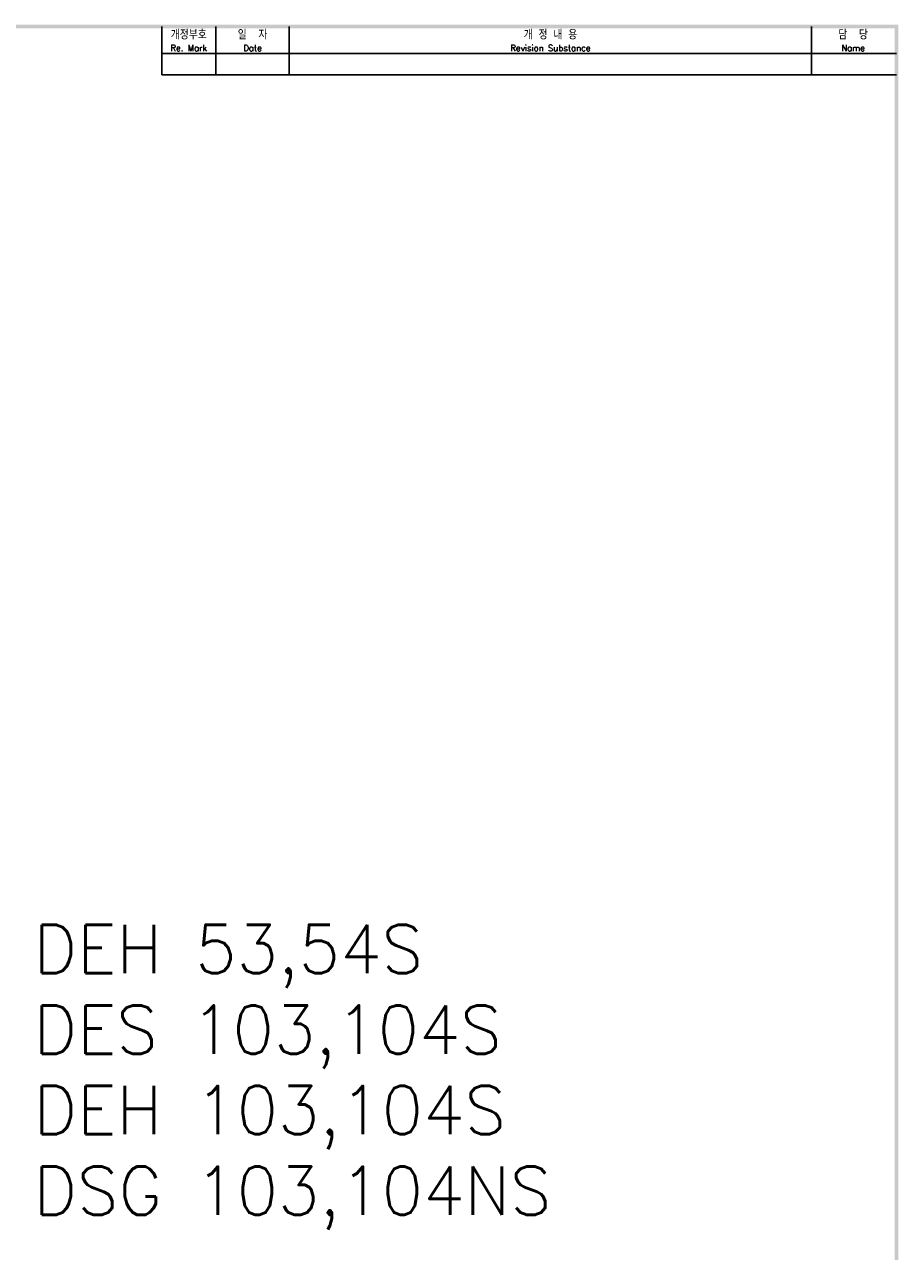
# Model space of a CAD drawing. Extents: x 2148 to 4011, y -907 to 1731.
# Tile 20 of 20: x 3552 to 4004, y 1090 to 1724. Entities that reach past the tile are written whole.
import ezdxf

# ---------------------------------------------------------------- set-up
doc = ezdxf.new("R2010")
doc.units = 0
doc.header["$LTSCALE"] = 3
doc.header["$MEASUREMENT"] = 0
for name, color, linetype in [('di', 3, 'CONTINUOUS'), ('DIM', 3, 'CONTINUOUS'), ('dimtaxt', 3, 'CONTINUOUS'), ('dwg', 7, 'CONTINUOUS'), ('text', 3, 'CONTINUOUS')]:
    doc.layers.add(name, color=color, linetype=linetype)
doc.styles.get("Standard").update_dxf_attribs({"font": 'romans.shx', "height": 4, "bigfont": 'ghs.shx'})

msp = doc.modelspace()

# ---------------------------------------------------------------- linework, layer by layer
at = {"layer": 'dimtaxt'}
for p, q in [((3650.518, 1698.39), (3650.518, 1723.39)), ((3688.518, 1698.39), (3688.518, 1723.39)), ((3958.607, 1698.39), (3958.607, 1723.39)), ((3622.518, 1709.39), (4002.518, 1709.39)), ((3622.518, 1698.39), (4002.518, 1698.39))]:
    msp.add_line(p, q, dxfattribs=at)
at = {"layer": 'dwg'}
for points in [[(2371.518, 1724.39), (2373.518, 1722.39), (4003.518, 1724.39), (4001.518, 1722.39)], [(4003.518, 1724.39), (4001.518, 1722.39), (4003.518, 576.39), (4001.518, 578.39)]]:
    msp.add_trace(points, dxfattribs=at)
at = {"layer": 'text'}
msp.add_line((3622.518, 1698.39), (3622.518, 1723.39), dxfattribs=at)

# ---------------------------------------------------------------- texts
at = {"layer": 'di', "attachment_point": 5}
for s, insert, char_height, width in [('개정부호\\P{\\H0.72727x;Re. Mark}', (3636.518, 1715.89), 4.4, 28), ('{\\H1.1x;일  자}\\P{\\H0.8x;Date}', (3669.518, 1715.89), 4, 38), ('{\\H1.1x;개 정 내 용\\P\\H0.72727x;Revision Substance}', (3823.563, 1715.89), 4, 270.08935), ('담  당\\P{\\H0.72727x;Name}', (3980.063, 1715.89), 4.4, 42.91065)]:
    msp.add_mtext(s, dxfattribs=dict(at, insert=insert, char_height=char_height, width=width))
at = {"layer": 'DIM', "insert": (3556.261, 1258.924), "char_height": 25, "width": 782.77285, "attachment_point": 1}
msp.add_mtext('{\\Fromans,hgs|c129;DEH 53,54S\\PDES 103,104S\\PDEH 103,104S\\PDSG 103,104NS}', dxfattribs=at)

doc.saveas('drawing.dxf')
